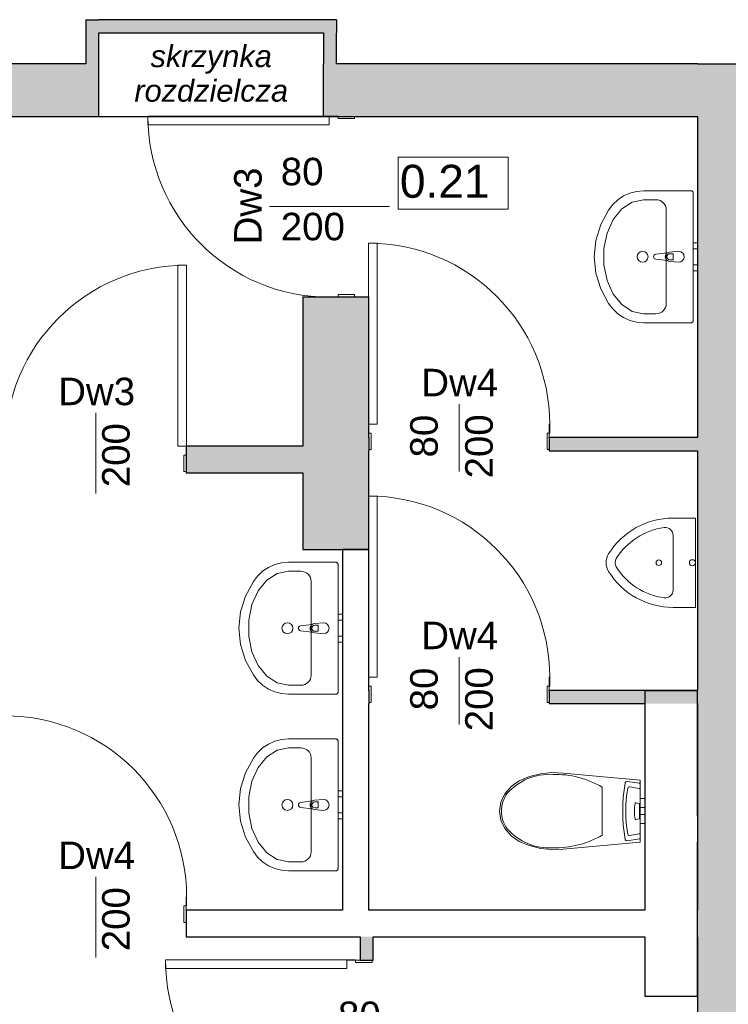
# Model space of a CAD drawing. Header units: centimetres. Extents: x -25572 to 23555, y -2435 to 15405.
# Tile 118 of 134: x 10221 to 10543, y 7712 to 8160. Entities that reach past the tile are written whole.
import ezdxf

# ---------------------------------------------------------------- set-up
doc = ezdxf.new("R2010")
doc.units = ezdxf.units.CM
doc.header["$MEASUREMENT"] = 0
for name, color, linetype, lineweight in [('Nowe_0_Nr_pióra__75', 6, 'Continuous', 15), ('Nowe_199-Z Wymiary i opisy_Nr_pióra__20', 1, 'Continuous', 13), ('Nowe_210-A Pomieszczenia_Nr_pióra__41', 7, 'Continuous', 15), ('Nowe_220-A Ściany_Nr_pióra__19', 255, 'Continuous', 0), ('Nowe_220-A Ściany_Nr_pióra__23', 7, 'Continuous', 15), ('Nowe_220-A Ściany_Nr_pióra__27', 7, 'Continuous', 25), ('Nowe_220-A Ściany_Nr_pióra__3', 7, 'Continuous', 13), ('Nowe_220-A Ściany_Nr_pióra__7', 7, 'Continuous', 13), ('Nowe_450-K Stropy_Nr_pióra__21', 7, 'Continuous', 25), ('Nowe_450-K Stropy_Nr_pióra__27', 7, 'Continuous', 25)]:
    doc.layers.add(name, color=color, linetype=linetype, lineweight=lineweight)
doc.layers.add('Nowe_220-A Ściany_Nr_pióra__45', color=7, linetype='Continuous', lineweight=15, true_color=0x40a5ff)
doc.styles.add('STYL_AUTOMATYCZNY_5', font='arial.ttf')
doc.styles.add('STYL_AUTOMATYCZNY_6', font='arial.ttf')

msp = doc.modelspace()

# ---------------------------------------------------------------- hatches: boundary and pattern name
at = {"layer": 'Nowe_220-A Ściany_Nr_pióra__19', "linetype": 'Continuous', "lineweight": 0}
for points in [[(10256.76, 8159.65), (10250.76, 8159.65), (10256.76, 8153.65)], [(10256.76, 8153.65), (10250.76, 8159.65), (10250.76, 8153.65)], [(10256.76, 8153.65), (10358.76, 8153.65), (10358.76, 8159.65), (10256.76, 8159.65)], [(10358.76, 8153.65), (10364.76, 8153.65), (10364.76, 8159.65)], [(10358.76, 8153.65), (10364.76, 8159.65), (10358.76, 8159.65)], [(10256.76, 8139.65), (10256.76, 8153.65), (10250.76, 8153.65), (10250.76, 8139.65)], [(10358.76, 8153.65), (10358.76, 8139.65), (10364.76, 8139.65), (10364.76, 8153.65)], [(10250.76, 8139.65), (10071.38, 8139.65), (10071.38, 8115.65), (10250.76, 8115.65)], [(10256.76, 8139.65), (10250.76, 8139.65), (10256.76, 8115.65)], [(10250.76, 8139.65), (10250.76, 8115.65), (10256.76, 8115.65)], [(10364.76, 8139.65), (10358.76, 8139.65), (10358.76, 8115.65)], [(10364.76, 8139.65), (10358.76, 8115.65), (10364.76, 8115.65)], [(10364.76, 8115.65), (10528.76, 8115.65), (10528.76, 8139.65), (10364.76, 8139.65)], [(10568.76, 8139.65), (10528.76, 8139.65), (10568.76, 8104.65)], [(10568.76, 8104.65), (10528.76, 8139.65), (10528.76, 8104.65)], [(10528.76, 8104.65), (10528.76, 7540.65), (10568.76, 7540.65), (10568.76, 8104.65)], [(10379.38, 8033.65), (10349.38, 8033.65), (10349.38, 7918.65), (10379.38, 7918.65)], [(10296.38, 7965.65), (10296.38, 7953.65), (10349.38, 7953.65), (10349.38, 7965.65)], [(10461.38, 7969.65), (10461.38, 7963.65), (10528.76, 7963.65), (10528.76, 7969.65)], [(10461.38, 7854.65), (10461.38, 7848.65), (10528.76, 7848.65), (10528.76, 7854.65)], [(10381.38, 7742.65), (10375.38, 7742.65), (10375.38, 7731.96), (10381.38, 7731.96)]]:
    msp.add_hatch(color=255, dxfattribs=at).paths.add_polyline_path(points)

# ---------------------------------------------------------------- linework, layer by layer
at = {"layer": 'Nowe_0_Nr_pióra__75', "color": 6, "linetype": 'Continuous', "lineweight": 15}
for p, q in [((10504.26, 8077.76), (10499.11, 8076.71)), ((10509.88, 8077.76), (10504.26, 8077.76)), ((10494.38, 8073.65), (10490.44, 8068.82)), ((10499.11, 8076.71), (10494.38, 8073.65)), ((10514.57, 8073.22), (10514.57, 8030.49)), ((10490.44, 8068.82), (10487.63, 8062.61)), ((10487.63, 8062.61), (10486.16, 8055.54)), ((10486.16, 8055.54), (10486.16, 8048.16)), ((10516.22, 8053.21), (10517.71, 8053.21)), ((10517.71, 8053.21), (10517.71, 8050.49)), ((10486.16, 8048.16), (10487.63, 8041.09)), ((10517.71, 8050.49), (10516.22, 8050.49)), ((10487.63, 8041.09), (10490.44, 8034.88)), ((10490.44, 8034.88), (10494.38, 8030.06)), ((10494.38, 8030.06), (10499.11, 8026.99)), ((10499.11, 8026.99), (10504.26, 8025.94)), ((10504.26, 8025.94), (10509.88, 8025.94)), ((10517.66, 7925.16), (10517.66, 7900.26)), ((10337.73, 7907.77), (10332.99, 7904.71)), ((10342.88, 7908.82), (10337.73, 7907.77)), ((10348.5, 7908.82), (10342.88, 7908.82)), ((10332.99, 7904.71), (10329.06, 7899.88)), ((10353.19, 7904.27), (10353.19, 7861.55)), ((10329.06, 7899.88), (10326.25, 7893.67)), ((10326.25, 7893.67), (10324.78, 7886.6)), ((10324.78, 7886.6), (10324.78, 7879.22)), ((10354.84, 7884.27), (10356.32, 7884.27)), ((10356.32, 7881.55), (10354.84, 7881.55)), ((10356.32, 7884.27), (10356.32, 7881.55)), ((10324.78, 7879.22), (10326.25, 7872.15)), ((10326.25, 7872.15), (10329.06, 7865.94)), ((10329.06, 7865.94), (10332.99, 7861.11)), ((10332.99, 7861.11), (10337.73, 7858.05)), ((10337.73, 7858.05), (10342.88, 7857)), ((10342.88, 7857), (10348.5, 7857)), ((10337.73, 7827.44), (10332.99, 7824.38)), ((10342.88, 7828.49), (10337.73, 7827.44)), ((10348.5, 7828.49), (10342.88, 7828.49)), ((10332.99, 7824.38), (10329.06, 7819.55)), ((10353.19, 7823.95), (10353.19, 7781.22)), ((10329.06, 7819.55), (10326.25, 7813.35)), ((10326.25, 7813.35), (10324.78, 7806.27)), ((10485.46, 7799.75), (10485.46, 7810.64)), ((10502.28, 7810.05), (10497.78, 7810.78)), ((10502.65, 7789.86), (10502.65, 7809.64)), ((10324.78, 7806.27), (10324.78, 7798.9)), ((10502.76, 7805.45), (10502.76, 7803.78)), ((10502.76, 7805.45), (10504.76, 7805.45)), ((10504.76, 7805.45), (10504.76, 7803.78)), ((10354.84, 7803.94), (10356.32, 7803.94)), ((10356.32, 7801.22), (10354.84, 7801.22)), ((10356.32, 7803.94), (10356.32, 7801.22)), ((10502.22, 7803.28), (10500.67, 7803.53)), ((10502.34, 7796.38), (10502.34, 7803.11)), ((10502.76, 7803.78), (10502.76, 7801.35)), ((10502.76, 7801.35), (10502.76, 7800.88)), ((10502.76, 7801.35), (10504.76, 7801.35)), ((10502.76, 7800.88), (10502.76, 7799.75)), ((10504.76, 7803.78), (10504.76, 7801.35)), ((10504.76, 7801.35), (10504.76, 7800.88)), ((10504.76, 7800.88), (10504.76, 7799.75)), ((10324.78, 7798.9), (10326.25, 7791.82)), ((10485.46, 7788.86), (10485.46, 7799.75)), ((10500.67, 7795.97), (10502.22, 7796.21)), ((10502.76, 7799.75), (10502.76, 7798.62)), ((10502.76, 7798.62), (10502.76, 7798.15)), ((10502.76, 7798.15), (10504.76, 7798.15)), ((10502.76, 7798.15), (10502.76, 7795.72)), ((10502.76, 7795.72), (10502.76, 7794.05)), ((10504.76, 7799.75), (10504.76, 7798.62)), ((10504.76, 7798.62), (10504.76, 7798.15)), ((10504.76, 7798.15), (10504.76, 7795.72)), ((10504.76, 7795.72), (10504.76, 7794.05)), ((10326.25, 7791.82), (10329.06, 7785.62)), ((10502.76, 7794.05), (10504.76, 7794.05)), ((10497.78, 7788.72), (10502.28, 7789.44)), ((10329.06, 7785.62), (10332.99, 7780.79)), ((10332.99, 7780.79), (10337.73, 7777.72)), ((10337.73, 7777.72), (10342.88, 7776.67)), ((10342.88, 7776.67), (10348.5, 7776.67))]:
    msp.add_line(p, q, dxfattribs=at)
for points in [[(10504.26, 8021.85), (10525.82, 8021.85), (10525.98, 8021.87), (10526.14, 8021.91), (10526.29, 8021.97), (10526.42, 8022.06), (10526.54, 8022.18), (10526.63, 8022.31), (10526.7, 8022.45), (10526.75, 8022.6), (10526.76, 8022.76), (10526.76, 8051.85), (10526.76, 8080.94), (10526.75, 8081.1), (10526.7, 8081.25), (10526.63, 8081.4), (10526.54, 8081.53), (10526.42, 8081.64), (10526.29, 8081.73), (10526.14, 8081.8), (10525.98, 8081.84), (10525.82, 8081.85), (10504.26, 8081.85), (10501.08, 8081.59), (10498, 8080.79), (10495.1, 8079.5), (10492.48, 8077.74), (10490.21, 8075.58), (10488.35, 8073.06), (10484.74, 8066.46), (10482.51, 8059.3), (10481.76, 8051.85), (10482.51, 8044.41), (10484.74, 8037.25), (10488.35, 8030.64), (10490.21, 8028.12), (10492.48, 8025.96), (10495.1, 8024.2), (10498, 8022.91), (10501.08, 8022.12)], [(10526.76, 8058.2), (10526.76, 8055.5), (10528.76, 8055.5), (10528.76, 8058.2)], [(10526.76, 8048.2), (10526.76, 8045.5), (10528.76, 8045.5), (10528.76, 8048.2)], [(10342.88, 7852.91), (10364.44, 7852.91), (10364.6, 7852.92), (10364.76, 7852.96), (10364.91, 7853.03), (10365.04, 7853.12), (10365.16, 7853.23), (10365.25, 7853.36), (10365.32, 7853.51), (10365.36, 7853.66), (10365.38, 7853.82), (10365.38, 7882.91), (10365.38, 7912), (10365.36, 7912.16), (10365.32, 7912.31), (10365.25, 7912.45), (10365.16, 7912.58), (10365.04, 7912.7), (10364.91, 7912.79), (10364.76, 7912.85), (10364.6, 7912.9), (10364.44, 7912.91), (10342.88, 7912.91), (10339.7, 7912.64), (10336.62, 7911.85), (10333.72, 7910.56), (10331.1, 7908.8), (10328.82, 7906.64), (10326.97, 7904.12), (10323.35, 7897.51), (10321.13, 7890.35), (10320.38, 7882.91), (10321.13, 7875.47), (10323.35, 7868.3), (10326.97, 7861.7), (10328.82, 7859.18), (10331.1, 7857.02), (10333.72, 7855.26), (10336.62, 7853.97), (10339.7, 7853.18)], [(10365.38, 7889.26), (10365.38, 7886.56), (10367.38, 7886.56), (10367.38, 7889.26)], [(10365.38, 7879.26), (10365.38, 7876.56), (10367.38, 7876.56), (10367.38, 7879.26)], [(10342.88, 7772.58), (10364.44, 7772.58), (10364.6, 7772.6), (10364.76, 7772.64), (10364.91, 7772.71), (10365.04, 7772.8), (10365.16, 7772.91), (10365.25, 7773.04), (10365.32, 7773.18), (10365.36, 7773.33), (10365.38, 7773.49), (10365.38, 7802.58), (10365.38, 7831.67), (10365.36, 7831.83), (10365.32, 7831.99), (10365.25, 7832.13), (10365.16, 7832.26), (10365.04, 7832.37), (10364.91, 7832.46), (10364.76, 7832.53), (10364.6, 7832.57), (10364.44, 7832.58), (10342.88, 7832.58), (10339.7, 7832.32), (10336.62, 7831.53), (10333.72, 7830.23), (10331.1, 7828.48), (10328.82, 7826.31), (10326.97, 7823.8), (10323.35, 7817.19), (10321.13, 7810.03), (10320.38, 7802.58), (10321.13, 7795.14), (10323.35, 7787.98), (10326.97, 7781.37), (10328.82, 7778.86), (10331.1, 7776.69), (10333.72, 7774.93), (10336.62, 7773.64), (10339.7, 7772.85)], [(10457.42, 7816.69), (10452.44, 7815.45), (10447.75, 7813.55), (10444.03, 7810.99), (10441.18, 7807.68), (10439.38, 7803.85), (10438.76, 7799.75), (10439.38, 7795.64), (10441.18, 7791.81), (10444.03, 7788.51), (10447.75, 7785.95), (10452.44, 7784.05), (10457.42, 7782.81), (10462.55, 7782.26), (10467.72, 7782.41), (10502.76, 7785.65), (10502.76, 7813.85), (10467.72, 7817.08), (10462.55, 7817.24)], [(10495.36, 7809.33), (10495.03, 7806.15), (10494.83, 7802.95), (10494.76, 7799.75), (10494.83, 7796.55), (10495.03, 7793.35), (10495.36, 7790.17), (10495.82, 7787.01), (10495.94, 7786.66), (10496.16, 7786.39), (10496.45, 7786.23), (10496.77, 7786.21), (10502.39, 7787.11), (10502.54, 7787.17), (10502.65, 7787.28), (10502.73, 7787.43), (10502.76, 7787.61), (10502.76, 7811.89), (10502.73, 7812.07), (10502.65, 7812.22), (10502.54, 7812.33), (10502.39, 7812.39), (10496.77, 7813.29), (10496.45, 7813.27), (10496.16, 7813.11), (10495.94, 7812.84), (10495.82, 7812.49)], [(10365.38, 7808.93), (10365.38, 7806.23), (10367.38, 7806.23), (10367.38, 7808.93)], [(10365.38, 7798.93), (10365.38, 7796.23), (10367.38, 7796.23), (10367.38, 7798.93)]]:
    msp.add_lwpolyline(points, close=True, dxfattribs=at)
for points in [[(10520.2, 8054.35), (10516, 8053.95, 0.12102), (10515.05, 8053.62), (10509.76, 8052.96, 0.882566), (10509.76, 8050.74), (10515.05, 8050.08, 0.12102), (10516, 8049.75), (10520.2, 8049.35, 1)], [(10527.81, 7933.01), (10527.81, 7892.41), (10517.66, 7892.41, -0.259142), (10488.36, 7908.69, -0.285682), (10488.36, 7916.73, -0.259142), (10517.66, 7933.01)], [(10526.41, 7911.36, 1), (10526.41, 7914.06, 1)], [(10358.81, 7885.41), (10354.62, 7885.01, 0.12102), (10353.67, 7884.68), (10348.37, 7884.02, 0.882566), (10348.37, 7881.8), (10353.67, 7881.14, 0.12102), (10354.62, 7880.81), (10358.81, 7880.41, 1)], [(10358.81, 7805.08), (10354.62, 7804.68, 0.12102), (10353.67, 7804.36), (10348.37, 7803.69, 0.882566), (10348.37, 7801.47), (10353.67, 7800.81, 0.12102), (10354.62, 7800.48), (10358.81, 7800.08, 1)]]:
    msp.add_lwpolyline(points, format="xyb", close=True, dxfattribs=at)
for centre, radius in [((10503.79, 8051.85), 2.5), ((10511.17, 7912.71), 1.26), ((10342.41, 7882.91), 2.5), ((10342.41, 7802.58), 2.5)]:
    msp.add_circle(centre, radius, dxfattribs=at)
for centre, radius, start, end in [((10516.19, 8051.85), 2.11, 122.771, 237.229), ((10516.22, 8051.85), 1.36, 90, 270), ((10517.66, 7898.5), 30.45, 97.5275, 148.1092), ((10514.11, 7925.16), 3.55, 0, 97.0582), ((10494.83, 7912.71), 3.55, 148.1092, 211.8908), ((10517.66, 7926.92), 30.45, 211.8908, 262.4725), ((10514.11, 7900.26), 3.55, 262.9418, 0), ((10354.81, 7882.91), 2.11, 122.771, 237.229), ((10354.84, 7882.91), 1.36, 90, 270), ((10354.81, 7802.58), 2.11, 122.771, 237.229), ((10354.84, 7802.58), 1.36, 90, 270)]:
    msp.add_arc(centre, radius, start, end, dxfattribs=at)
for centre, major_axis, ratio, start_param, end_param in [((10509.88, 8073.22), (4.69, 0), 0.969697, 0, 1.570796), ((10509.88, 8030.49), (4.69, 0), 0.969697, 4.712389, 6.283185), ((10348.5, 7904.27), (4.69, 0), 0.969697, 0, 1.570796), ((10348.5, 7861.55), (4.69, 0), 0.969697, 4.712389, 6.283185), ((10348.5, 7823.95), (4.69, 0), 0.969697, 0, 1.570796), ((10461.53, 7790.8), (25.71, 0), 0.999377, 1.515065, 2.415654), ((10463.97, 7773.94), (42.55, 0), 0.999377, 1.041392, 1.594412), ((10542.66, 7799.75), (0, 54.63), 0.851064, 1.379927, 1.761665), ((10497.67, 7810.01), (0, 0.78), 0.851064, 6.120269, 7.720389), ((10502.3, 7809.63), (0, 0.42), 0.851064, 4.725808, 6.311721), ((10453.48, 7799.67), (13.86, 0), 0.999377, 2.509088, 3.135732), ((10516.27, 7799.75), (0, 18.98), 0.851064, 1.379922, 1.761671), ((10500.64, 7803.25), (0, 0.281), 0.851064, 6.141199, 7.506594), ((10502.2, 7803.11), (0, 0.172), 0.851064, 4.712566, 6.147216), ((10453.48, 7799.83), (13.86, 0), 0.999377, 3.147454, 3.774097), ((10500.64, 7796.24), (0, 0.281), 0.851064, 1.918184, 3.283579), ((10502.2, 7796.38), (0, 0.172), 0.851064, 3.277562, 4.712212), ((10461.53, 7808.7), (25.71, 0), 0.999377, 3.867528, 4.768116), ((10463.97, 7825.56), (42.55, 0), 0.999377, 4.688771, 5.241791), ((10497.67, 7789.49), (0, 0.78), 0.851064, 1.704388, 3.304509), ((10502.3, 7789.86), (0, 0.42), 0.851064, 3.113056, 4.69897), ((10348.5, 7781.22), (4.69, 0), 0.969697, 4.712389, 6.283185)]:
    msp.add_ellipse(centre, major_axis=major_axis, ratio=ratio, start_param=start_param, end_param=end_param, dxfattribs=at)
at = {"layer": 'Nowe_210-A Pomieszczenia_Nr_pióra__41', "color": 7, "linetype": 'Continuous', "lineweight": 15}
for p, q in [((10392.71, 8097.1), (10442.75, 8097.1)), ((10392.71, 8073.52), (10392.71, 8097.1)), ((10442.75, 8097.1), (10442.75, 8073.52)), ((10442.75, 8073.52), (10392.71, 8073.52))]:
    msp.add_line(p, q, dxfattribs=at)
at = {"layer": 'Nowe_220-A Ściany_Nr_pióra__23', "color": 7, "linetype": 'Continuous', "lineweight": 15}
for p, q in [((10361.38, 8115.65), (10361.38, 8115.85)), ((10361.38, 8115.85), (10365.38, 8115.85)), ((10372.88, 8115.65), (10361.38, 8115.65)), ((10365.38, 8115.85), (10365.38, 8114.65)), ((10365.38, 8114.65), (10372.88, 8114.65)), ((10372.88, 8114.65), (10372.88, 8115.65)), ((10361.38, 8033.45), (10361.38, 8033.65)), ((10361.38, 8033.65), (10372.88, 8033.65)), ((10365.38, 8033.45), (10361.38, 8033.45)), ((10372.88, 8034.65), (10365.38, 8034.65)), ((10365.38, 8034.65), (10365.38, 8033.45)), ((10372.88, 8033.65), (10372.88, 8034.65)), ((10379.38, 7975.65), (10379.18, 7975.65)), ((10379.18, 7975.65), (10379.18, 7971.65)), ((10379.38, 7964.15), (10379.38, 7975.65)), ((10461.58, 7975.65), (10461.38, 7975.65)), ((10461.38, 7975.65), (10461.38, 7964.15)), ((10461.58, 7971.65), (10461.58, 7975.65)), ((10379.18, 7971.65), (10380.38, 7971.65)), ((10380.38, 7971.65), (10380.38, 7964.15)), ((10460.38, 7964.15), (10460.38, 7971.65)), ((10460.38, 7971.65), (10461.58, 7971.65)), ((10296.38, 7954.15), (10296.38, 7965.65)), ((10296.38, 7965.65), (10296.58, 7965.65)), ((10296.58, 7965.65), (10296.58, 7961.65)), ((10296.58, 7961.65), (10295.38, 7961.65)), ((10295.38, 7961.65), (10295.38, 7954.15)), ((10380.38, 7964.15), (10379.38, 7964.15)), ((10461.38, 7964.15), (10460.38, 7964.15)), ((10295.38, 7954.15), (10296.38, 7954.15)), ((10379.38, 7860.65), (10379.18, 7860.65)), ((10379.18, 7860.65), (10379.18, 7856.65)), ((10379.38, 7849.15), (10379.38, 7860.65)), ((10461.58, 7860.65), (10461.38, 7860.65)), ((10461.38, 7860.65), (10461.38, 7849.15)), ((10461.58, 7856.65), (10461.58, 7860.65)), ((10379.18, 7856.65), (10380.38, 7856.65)), ((10380.38, 7856.65), (10380.38, 7849.15)), ((10460.38, 7849.15), (10460.38, 7856.65)), ((10460.38, 7856.65), (10461.58, 7856.65)), ((10380.38, 7849.15), (10379.38, 7849.15)), ((10461.38, 7849.15), (10460.38, 7849.15)), ((10296.58, 7760.65), (10296.38, 7760.65)), ((10296.38, 7760.65), (10296.38, 7749.15)), ((10296.58, 7756.65), (10296.58, 7760.65)), ((10295.38, 7749.15), (10295.38, 7756.65)), ((10295.38, 7756.65), (10296.58, 7756.65)), ((10296.38, 7749.15), (10295.38, 7749.15)), ((10369.38, 7731.96), (10369.38, 7732.16)), ((10369.38, 7732.16), (10373.38, 7732.16)), ((10380.88, 7731.96), (10369.38, 7731.96)), ((10373.38, 7732.16), (10373.38, 7730.96)), ((10373.38, 7730.96), (10380.88, 7730.96)), ((10380.88, 7730.96), (10380.88, 7731.96))]:
    msp.add_line(p, q, dxfattribs=at)
at = {"layer": 'Nowe_220-A Ściany_Nr_pióra__27', "color": 7, "linetype": 'Continuous', "lineweight": 25}
for p, q in [((10349.38, 8115.65), (10361.38, 8115.65)), ((10349.38, 8115.65), (10361.38, 8115.65)), ((10361.38, 8115.65), (10372.88, 8115.65)), ((10361.38, 8115.65), (10372.88, 8115.65)), ((10361.38, 8115.65), (10372.88, 8115.65)), ((10372.88, 8115.65), (10379.38, 8115.65)), ((10372.88, 8115.65), (10379.38, 8115.65)), ((10349.38, 8033.65), (10361.38, 8033.65)), ((10349.38, 8033.65), (10361.38, 8033.65)), ((10361.38, 8033.65), (10372.88, 8033.65)), ((10361.38, 8033.65), (10372.88, 8033.65)), ((10361.38, 8033.65), (10372.88, 8033.65)), ((10372.88, 8033.65), (10379.38, 8033.65)), ((10372.88, 8033.65), (10379.38, 8033.65)), ((10296.38, 7965.65), (10296.38, 7954.15)), ((10296.38, 7965.65), (10296.38, 7954.15)), ((10296.38, 7965.65), (10296.38, 7954.15)), ((10379.38, 7969.65), (10379.38, 7964.15)), ((10379.38, 7969.65), (10379.38, 7964.15)), ((10379.38, 7969.65), (10379.38, 7964.15)), ((10461.38, 7969.65), (10461.38, 7964.15)), ((10461.38, 7969.65), (10461.38, 7964.15)), ((10461.38, 7969.65), (10461.38, 7964.15)), ((10379.38, 7964.15), (10379.38, 7963.65)), ((10379.38, 7964.15), (10379.38, 7963.65)), ((10461.38, 7964.15), (10461.38, 7963.65)), ((10461.38, 7964.15), (10461.38, 7963.65)), ((10296.38, 7954.15), (10296.38, 7953.65)), ((10296.38, 7954.15), (10296.38, 7953.65)), ((10379.38, 7854.65), (10379.38, 7849.15)), ((10379.38, 7854.65), (10379.38, 7849.15)), ((10379.38, 7854.65), (10379.38, 7849.15)), ((10461.38, 7854.65), (10461.38, 7849.15)), ((10461.38, 7854.65), (10461.38, 7849.15)), ((10461.38, 7854.65), (10461.38, 7849.15)), ((10379.38, 7849.15), (10379.38, 7848.65)), ((10379.38, 7849.15), (10379.38, 7848.65)), ((10461.38, 7849.15), (10461.38, 7848.65)), ((10461.38, 7849.15), (10461.38, 7848.65)), ((10296.38, 7754.65), (10296.38, 7749.15)), ((10296.38, 7754.65), (10296.38, 7749.15)), ((10296.38, 7754.65), (10296.38, 7749.15)), ((10296.38, 7749.15), (10296.38, 7742.65)), ((10296.38, 7749.15), (10296.38, 7742.65)), ((10375.38, 7731.96), (10380.88, 7731.96)), ((10375.38, 7731.96), (10380.88, 7731.96)), ((10375.38, 7731.96), (10380.88, 7731.96)), ((10380.88, 7731.96), (10381.38, 7731.96)), ((10380.88, 7731.96), (10381.38, 7731.96))]:
    msp.add_line(p, q, dxfattribs=at)
for points in [[(10250.76, 8159.65), (10256.76, 8159.65)], [(10250.76, 8159.65), (10250.76, 8139.65)], [(10364.76, 8159.65), (10256.76, 8159.65)], [(10364.76, 8159.65), (10364.76, 8153.65)], [(10256.76, 8139.65), (10256.76, 8153.65)], [(10256.76, 8153.65), (10358.76, 8153.65)], [(10358.76, 8153.65), (10358.76, 8139.65)], [(10364.76, 8139.65), (10364.76, 8153.65)], [(10250.76, 8139.65), (10071.38, 8139.65)], [(10256.76, 8115.65), (10256.76, 8139.65)], [(10358.76, 8115.65), (10358.76, 8139.65)], [(10528.76, 8139.65), (10364.76, 8139.65)], [(10528.76, 8139.65), (10568.76, 8139.65)], [(10071.38, 8115.65), (10256.76, 8115.65)], [(10358.76, 8115.65), (10528.76, 8115.65)], [(10528.76, 8115.65), (10528.76, 7969.65)], [(10349.38, 8033.65), (10349.38, 7965.65)], [(10379.38, 7969.65), (10379.38, 8033.65)], [(10349.38, 7965.65), (10296.38, 7965.65)], [(10528.76, 7969.65), (10461.38, 7969.65)], [(10379.38, 7918.65), (10379.38, 7963.65)], [(10461.38, 7963.65), (10528.76, 7963.65)], [(10528.76, 7963.65), (10528.76, 7854.65)], [(10296.38, 7953.65), (10349.38, 7953.65)], [(10349.38, 7953.65), (10349.38, 7918.65)], [(10349.38, 7918.65), (10379.38, 7918.65)], [(10367.38, 7918.65), (10367.38, 7754.65)], [(10379.38, 7918.65), (10367.38, 7918.65)], [(10379.38, 7854.65), (10379.38, 7918.65)], [(10528.76, 7854.65), (10461.38, 7854.65)], [(10504.76, 7854.65), (10504.76, 7754.65)], [(10528.76, 7797.65), (10528.76, 7854.65)], [(10379.38, 7754.65), (10379.38, 7848.65)], [(10461.38, 7848.65), (10504.76, 7848.65)], [(10528.76, 7848.65), (10528.76, 7754.65)], [(10528.76, 7715.65), (10528.76, 7785.65)], [(10367.38, 7754.65), (10296.38, 7754.65)], [(10504.76, 7754.65), (10379.38, 7754.65)], [(10296.38, 7742.65), (10375.38, 7742.65)], [(10375.38, 7742.65), (10375.38, 7731.96)], [(10381.38, 7731.96), (10381.38, 7742.65)], [(10381.38, 7742.65), (10504.76, 7742.65)], [(10504.76, 7742.65), (10504.76, 7715.65)], [(10528.76, 7742.65), (10528.76, 7644.65)]]:
    msp.add_lwpolyline(points, dxfattribs=at)
for p in [(10379.38, 7969.65), (10379.38, 7969.65), (10461.38, 7969.65), (10461.38, 7969.65), (10379.38, 7854.65), (10379.38, 7854.65), (10461.38, 7854.65), (10461.38, 7854.65), (10296.38, 7754.65), (10296.38, 7754.65), (10375.38, 7731.96), (10375.38, 7731.96)]:
    msp.add_point(p, dxfattribs=at)
at = {"layer": 'Nowe_220-A Ściany_Nr_pióra__3', "color": 7, "linetype": 'Continuous', "lineweight": 13}
for p, q in [((10278.98, 8115.85), (10361.38, 8115.85)), ((10278.98, 8111.85), (10278.98, 8115.85)), ((10361.38, 8115.85), (10361.38, 8111.85)), ((10361.38, 8111.85), (10278.98, 8111.85)), ((10379.18, 8058.05), (10379.18, 7975.65)), ((10383.18, 8058.05), (10379.18, 8058.05)), ((10383.18, 7975.65), (10383.18, 8058.05)), ((10292.58, 7965.65), (10292.58, 8048.05)), ((10292.58, 8048.05), (10296.58, 8048.05)), ((10296.58, 8048.05), (10296.58, 7965.65)), ((10379.18, 7975.65), (10383.18, 7975.65)), ((10296.58, 7965.65), (10292.58, 7965.65)), ((10379.18, 7943.05), (10379.18, 7860.65)), ((10383.18, 7943.05), (10379.18, 7943.05)), ((10383.18, 7860.65), (10383.18, 7943.05)), ((10379.18, 7860.65), (10383.18, 7860.65)), ((10286.98, 7732.16), (10369.38, 7732.16)), ((10286.98, 7728.16), (10286.98, 7732.16)), ((10369.38, 7728.16), (10286.98, 7728.16)), ((10369.38, 7732.16), (10369.38, 7728.16))]:
    msp.add_line(p, q, dxfattribs=at)
for centre, start, end in [((10361.38, 8115.85), 180, 270), ((10379.18, 7975.65), 0, 90), ((10296.58, 7965.65), 90, 180), ((10379.18, 7860.65), 0, 90), ((10214.18, 7760.65), 0, 90), ((10369.38, 7732.16), 180, 270)]:
    msp.add_arc(centre, 82.4, start, end, dxfattribs=at)
at = {"layer": 'Nowe_220-A Ściany_Nr_pióra__45', "color": 161, "linetype": 'Continuous', "lineweight": 15, "true_color": 0x40a5ff}
for p, q in [((10334.2, 8074.65), (10388.84, 8074.65)), ((10420.38, 7984.83), (10420.38, 7954.19)), ((10255.38, 7980.83), (10255.38, 7944.19)), ((10420.38, 7869.83), (10420.38, 7839.19)), ((10255.38, 7769.83), (10255.38, 7733.19))]:
    msp.add_line(p, q, dxfattribs=at)
at = {"layer": 'Nowe_450-K Stropy_Nr_pióra__21', "color": 7, "linetype": 'Continuous', "lineweight": 25, "flags": 128}
msp.add_lwpolyline([(10256.76, 8115.65), (10358.76, 8115.65)], dxfattribs=at)
at = {"layer": 'Nowe_450-K Stropy_Nr_pióra__27', "color": 7, "linetype": 'Continuous', "lineweight": 25, "flags": 128}
for points in [[(10504.76, 7854.65), (10528.76, 7854.65)], [(10504.76, 7715.65), (10528.76, 7715.65)]]:
    msp.add_lwpolyline(points, dxfattribs=at)

# ---------------------------------------------------------------- texts
at = {"layer": 'Nowe_199-Z Wymiary i opisy_Nr_pióra__20', "color": 1, "linetype": 'Continuous', "lineweight": 13, "insert": (10307.76, 8148.08), "char_height": 10, "width": 107.606, "attachment_point": 2, "line_spacing_factor": 0.942898, "style": 'STYL_AUTOMATYCZNY_5'}
msp.add_mtext('\\A1;{\\pqc;\\fArial|b0|i1|c238|p0;\\W1.000000;skrzynka rozdzielcza}', dxfattribs=at)
at = {"layer": 'Nowe_210-A Pomieszczenia_Nr_pióra__41', "color": 7, "linetype": 'Continuous', "lineweight": 15, "insert": (10417.73, 8093.67), "char_height": 15, "attachment_point": 2, "style": 'STYL_AUTOMATYCZNY_6'}
msp.add_mtext('\\A1;{\\pqc;\\pt0,25;\\fArial|b0|i0|c238|p0;\\W1.000000;0.21\\fArial|b0|i0|c238|p0;\\W1.000000;\\A1{\\H.66x;\\S^  ;}\\fArial|b0|i0|c238|p0;\\W1.000000;\\fArial|b0|i0|c238|p0;\\W1.000000;\\A1{\\H.66x;\\S^  ;}}', dxfattribs=at)
at = {"layer": 'Nowe_220-A Ściany_Nr_pióra__7', "color": 7, "linetype": 'Continuous', "lineweight": 13, "char_height": 12.5, "attachment_point": 7, "style": 'STYL_AUTOMATYCZNY_6'}
for s, insert in [('\\A1;{\\pql;\\pt0;\\fArial|b0|i0|c238|p0;\\W1.000000;80\\fArial|b0|i0|c238|p0;\\W1.000000;\\A1{\\H.66x;\\S^  ;}\\fArial|b0|i0|c238|p0;\\W1.000000;\\fArial|b0|i0|c238|p0;\\W1.000000;}', (10339.38, 8080.69)), ('\\A1;{\\pql;\\pt0;\\fArial|b0|i0|c238|p0;\\W1.000000;200\\fArial|b0|i0|c238|p0;\\W1.000000;\\A1{\\H.66x;\\S^  ;}\\fArial|b0|i0|c238|p0;\\W1.000000;\\fArial|b0|i0|c238|p0;\\W1.000000;}', (10339.38, 8055.69)), ('\\A1;{\\pql;\\pt0;\\fArial|b0|i0|c238|p0;\\W1.000000;Dw3\\fArial|b0|i0|c238|p0;\\W1.000000;\\fArial|b0|i0|c238|p0;\\W1.000000;\\fArial|b0|i0|c238|p0;\\W1.000000;}', (10238.23, 7984.18)), ('\\A1;{\\pql;\\pt0;\\fArial|b0|i0|c238|p0;\\W1.000000;Dw4\\fArial|b0|i0|c238|p0;\\W1.000000;\\fArial|b0|i0|c238|p0;\\W1.000000;\\fArial|b0|i0|c238|p0;\\W1.000000;}', (10403.23, 7988.4)), ('\\A1;{\\pql;\\pt0;\\fArial|b0|i0|c238|p0;\\W1.000000;Dw4\\fArial|b0|i0|c238|p0;\\W1.000000;\\fArial|b0|i0|c238|p0;\\W1.000000;\\fArial|b0|i0|c238|p0;\\W1.000000;}', (10403.23, 7873.4)), ('\\A1;{\\pql;\\pt0;\\fArial|b0|i0|c238|p0;\\W1.000000;Dw4\\fArial|b0|i0|c238|p0;\\W1.000000;\\fArial|b0|i0|c238|p0;\\W1.000000;\\fArial|b0|i0|c238|p0;\\W1.000000;}', (10238.23, 7773.4)), ('\\A1;{\\pql;\\pt0;\\fArial|b0|i0|c238|p0;\\W1.000000;80\\fArial|b0|i0|c238|p0;\\W1.000000;\\A1{\\H.66x;\\S^  ;}\\fArial|b0|i0|c238|p0;\\W1.000000;\\fArial|b0|i0|c238|p0;\\W1.000000;}', (10365.38, 7697)), ('\\A1;{\\pql;\\pt0;\\fArial|b0|i0|c238|p0;\\W1.000000;200\\fArial|b0|i0|c238|p0;\\W1.000000;\\A1{\\H.66x;\\S^  ;}\\fArial|b0|i0|c238|p0;\\W1.000000;\\fArial|b0|i0|c238|p0;\\W1.000000;}', (10365.38, 7672))]:
    msp.add_mtext(s, dxfattribs=dict(at, insert=insert))
at = {"layer": 'Nowe_220-A Ściany_Nr_pióra__7', "color": 7, "linetype": 'Continuous', "lineweight": 13, "char_height": 12.5, "attachment_point": 7, "rotation": 90, "style": 'STYL_AUTOMATYCZNY_6'}
for s, insert in [('\\A1;{\\pql;\\pt0;\\fArial|b0|i0|c238|p0;\\W1.000000;Dw3\\fArial|b0|i0|c238|p0;\\W1.000000;\\fArial|b0|i0|c238|p0;\\W1.000000;\\fArial|b0|i0|c238|p0;\\W1.000000;}', (10330.84, 8057.5)), ('\\A1;{\\pql;\\pt0;\\fArial|b0|i0|c238|p0;\\W1.000000;80\\fArial|b0|i0|c238|p0;\\W1.000000;\\A1{\\H.66x;\\S^  ;}\\fArial|b0|i0|c238|p0;\\W1.000000;\\fArial|b0|i0|c238|p0;\\W1.000000;}', (10414.33, 7960.58)), ('\\A1;{\\pql;\\pt0;\\fArial|b0|i0|c238|p0;\\W1.000000;200\\fArial|b0|i0|c238|p0;\\W1.000000;\\A1{\\H.66x;\\S^  ;}\\fArial|b0|i0|c238|p0;\\W1.000000;\\fArial|b0|i0|c238|p0;\\W1.000000;}', (10439.33, 7951.05)), ('\\A1;{\\pql;\\pt0;\\fArial|b0|i0|c238|p0;\\W1.000000;200\\fArial|b0|i0|c238|p0;\\W1.000000;\\A1{\\H.66x;\\S^  ;}\\fArial|b0|i0|c238|p0;\\W1.000000;\\fArial|b0|i0|c238|p0;\\W1.000000;}', (10274.33, 7947.05)), ('\\A1;{\\pql;\\pt0;\\fArial|b0|i0|c238|p0;\\W1.000000;80\\fArial|b0|i0|c238|p0;\\W1.000000;\\A1{\\H.66x;\\S^  ;}\\fArial|b0|i0|c238|p0;\\W1.000000;\\fArial|b0|i0|c238|p0;\\W1.000000;}', (10414.33, 7845.58)), ('\\A1;{\\pql;\\pt0;\\fArial|b0|i0|c238|p0;\\W1.000000;200\\fArial|b0|i0|c238|p0;\\W1.000000;\\A1{\\H.66x;\\S^  ;}\\fArial|b0|i0|c238|p0;\\W1.000000;\\fArial|b0|i0|c238|p0;\\W1.000000;}', (10439.33, 7836.05)), ('\\A1;{\\pql;\\pt0;\\fArial|b0|i0|c238|p0;\\W1.000000;200\\fArial|b0|i0|c238|p0;\\W1.000000;\\A1{\\H.66x;\\S^  ;}\\fArial|b0|i0|c238|p0;\\W1.000000;\\fArial|b0|i0|c238|p0;\\W1.000000;}', (10274.33, 7736.05))]:
    msp.add_mtext(s, dxfattribs=dict(at, insert=insert))

doc.saveas('drawing.dxf')
